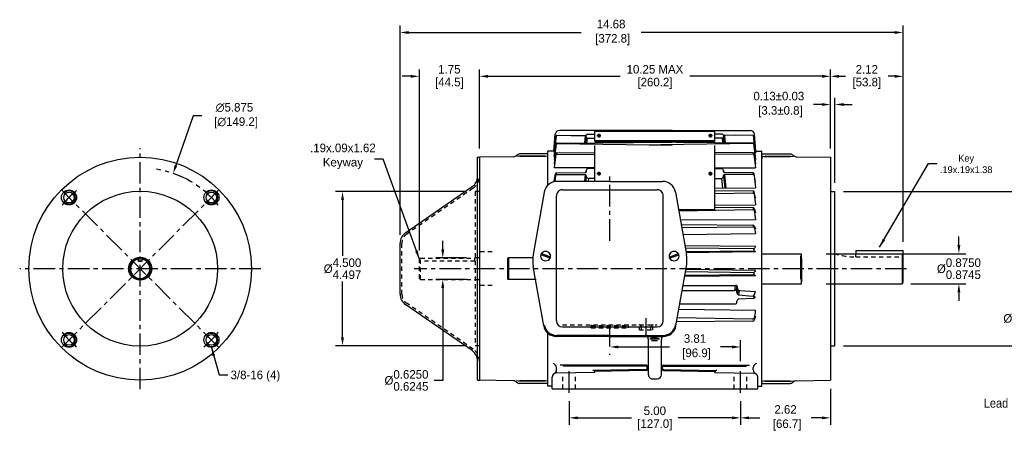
# Model space of a CAD drawing. Header units: inches. Extents: x 871 to 916.9, y 625.7 to 644.9.
# Tile 1 of 2: x 871 to 899.7, y 632.6 to 644.6. Entities that reach past the tile are written whole.
import ezdxf

# ---------------------------------------------------------------- set-up
doc = ezdxf.new("R2010")
doc.units = ezdxf.units.IN
doc.header["$LTSCALE"] = 0.5
doc.header["$MEASUREMENT"] = 0
doc.linetypes.add('CENTER', pattern=[2, 1.25, -0.25, 0.25, -0.25])
doc.linetypes.add('HIDDEN', pattern=[0.375, 0.25, -0.125])
for name, color, linetype in [('Centerline', 40, 'CENTER'), ('Dimensions', 140, 'Continuous'), ('Hidden', 102, 'HIDDEN')]:
    doc.layers.add(name, color=color, linetype=linetype)
doc.dimstyles.get("Standard").update_dxf_attribs({"dimtxt": 0.25, "dimasz": 0.25, "dimexe": 0.2, "dimexo": 0.25, "dimgap": 0.08, "dimtad": 0, "dimtih": 1, "dimtoh": 1, "dimzin": 0, "dimdsep": 46, "dimtxsty": 'Standard', "dimcen": 0, "dimadec": 0, "dimazin": 0, "dimtfac": 1, "dimtofl": 0, "dimtmove": 0, "dimatfit": 3, "dimfxl": 0, "dimtolj": 1, "dimtzin": 0, "dimarcsym": 0})

# ---------------------------------------------------------------- blocks, each defined once
blk = doc.blocks.new('*D0')
at = {"layer": 'Defpoints', "color": 0}
for p in [(875.436, 640.087), (873.514, 634.536)]:
    blk.add_point(p, dxfattribs=at)
at = {"layer": 'Dimensions', "color": 0, "lineweight": -2}
for p, q in [((876.019, 641.77), (875.518, 640.323)), ((876.269, 641.77), (876.019, 641.77))]:
    blk.add_line(p, q, dxfattribs=at)
at = {"layer": 'Dimensions', "color": 0}
blk.add_solid([(875.479, 640.337), (875.558, 640.31), (875.436, 640.087)], dxfattribs=at)
at = {"layer": 'Dimensions', "color": 0, "insert": (877.224, 641.77), "char_height": 0.25, "attachment_point": 5}
blk.add_mtext('\\A1;∅5.875\\P [∅149.2]', dxfattribs=at)
blk = doc.blocks.new('*D6')
at = {"layer": 'Defpoints', "color": 0}
for p in [(894.616, 634.06), (891.991, 633.696), (894.616, 632.962)]:
    blk.add_point(p, dxfattribs=at)
at = {"layer": 'Dimensions', "color": 0, "lineweight": -2}
for p, q in [((894.616, 633.81), (894.616, 632.762)), ((891.991, 633.446), (891.991, 632.762)), ((892.241, 632.962), (892.557, 632.962)), ((894.366, 632.962), (894.051, 632.962))]:
    blk.add_line(p, q, dxfattribs=at)
at = {"layer": 'Dimensions', "color": 0}
for points in [[(892.241, 633.004), (892.241, 632.921), (891.991, 632.962)], [(894.366, 633.004), (894.366, 632.921), (894.616, 632.962)]]:
    blk.add_solid(points, dxfattribs=at)
at = {"layer": 'Dimensions', "color": 0, "insert": (893.304, 632.962), "char_height": 0.25, "attachment_point": 5}
blk.add_mtext('\\A1;2.62\\P [66.7]', dxfattribs=at)
blk = doc.blocks.new('*D11')
at = {"layer": 'Defpoints', "color": 0}
for p in [(884.371, 642.919), (884.371, 640.562), (882.621, 637.589)]:
    blk.add_point(p, dxfattribs=at)
at = {"layer": 'Dimensions', "color": 0, "lineweight": -2}
for p, q in [((882.621, 637.839), (882.621, 643.119)), ((884.371, 640.812), (884.371, 643.119)), ((882.371, 642.919), (882.121, 642.919)), ((884.621, 642.919), (884.871, 642.919))]:
    blk.add_line(p, q, dxfattribs=at)
at = {"layer": 'Dimensions', "color": 0}
for points in [[(882.371, 642.961), (882.371, 642.877), (882.621, 642.919)], [(884.621, 642.961), (884.621, 642.877), (884.371, 642.919)]]:
    blk.add_solid(points, dxfattribs=at)
at = {"layer": 'Dimensions', "color": 0, "char_height": 0.25, "attachment_point": 5}
for s, insert in [('\\A1;1.75', (883.496, 643.124)), ('\\A1;[44.5]', (883.496, 642.714))]:
    blk.add_mtext(s, dxfattribs=dict(at, insert=insert))
blk = doc.blocks.new('*D10')
at = {"layer": 'Defpoints', "color": 0}
for p in [(884.246, 639.561), (880.378, 635.061), (884.246, 635.061)]:
    blk.add_point(p, dxfattribs=at)
at = {"layer": 'Dimensions', "color": 0, "lineweight": -2}
for p, q in [((883.996, 639.561), (880.178, 639.561)), ((880.378, 639.311), (880.378, 637.683)), ((880.378, 635.311), (880.378, 636.94)), ((883.996, 635.061), (880.178, 635.061))]:
    blk.add_line(p, q, dxfattribs=at)
at = {"layer": 'Dimensions', "color": 0}
for points in [[(880.336, 639.311), (880.42, 639.311), (880.378, 639.561)], [(880.336, 635.311), (880.42, 635.311), (880.378, 635.061)]]:
    blk.add_solid(points, dxfattribs=at)
at = {"layer": 'Dimensions', "color": 0, "insert": (880.378, 637.311), "char_height": 0.25, "attachment_point": 5}
blk.add_mtext('\\A1;%%C\\S4.500^ 4.497;', dxfattribs=at)
blk = doc.blocks.new('*D12')
at = {"layer": 'Defpoints', "color": 0}
for p in [(884.241, 637.623), (883.303, 636.998), (884.241, 636.998)]:
    blk.add_point(p, dxfattribs=at)
at = {"layer": 'Dimensions', "color": 0, "lineweight": -2}
for p, q in [((883.303, 637.873), (883.303, 638.123)), ((883.991, 637.623), (883.103, 637.623)), ((883.991, 636.998), (883.103, 636.998)), ((883.303, 636.748), (883.303, 634.055)), ((883.303, 634.055), (883.053, 634.055))]:
    blk.add_line(p, q, dxfattribs=at)
at = {"layer": 'Dimensions', "color": 0}
for points in [[(883.262, 637.873), (883.345, 637.873), (883.303, 637.623)], [(883.262, 636.748), (883.345, 636.748), (883.303, 636.998)]]:
    blk.add_solid(points, dxfattribs=at)
at = {"layer": 'Dimensions', "color": 0, "insert": (882.244, 634.055), "char_height": 0.25, "attachment_point": 5}
blk.add_mtext('\\A1;%%C\\S0.6250^ 0.6245;', dxfattribs=at)
blk = doc.blocks.new('*D19')
at = {"layer": 'Defpoints', "color": 0}
for p in [(896.736, 642.919), (894.616, 640.562), (896.736, 637.844)]:
    blk.add_point(p, dxfattribs=at)
at = {"layer": 'Dimensions', "color": 0, "lineweight": -2}
for p, q in [((894.616, 640.812), (894.616, 643.119)), ((896.736, 638.094), (896.736, 643.119)), ((894.866, 642.919), (895.055, 642.919)), ((896.486, 642.919), (896.298, 642.919))]:
    blk.add_line(p, q, dxfattribs=at)
at = {"layer": 'Dimensions', "color": 0}
for points in [[(894.866, 642.961), (894.866, 642.877), (894.616, 642.919)], [(896.486, 642.961), (896.486, 642.877), (896.736, 642.919)]]:
    blk.add_solid(points, dxfattribs=at)
at = {"layer": 'Dimensions', "color": 0, "char_height": 0.25, "attachment_point": 5}
for s, insert in [('\\A1;2.12', (895.676, 643.124)), ('\\A1;[53.8]', (895.676, 642.714))]:
    blk.add_mtext(s, dxfattribs=dict(at, insert=insert))
blk = doc.blocks.new('*D20')
at = {"layer": 'Defpoints', "color": 0}
for p in [(894.746, 642.097), (894.616, 640.562), (894.746, 639.561)]:
    blk.add_point(p, dxfattribs=at)
at = {"layer": 'Dimensions', "color": 0, "lineweight": -2}
for p, q in [((894.366, 642.097), (894.116, 642.097)), ((894.616, 640.812), (894.616, 642.297)), ((894.746, 639.811), (894.746, 642.297)), ((894.996, 642.097), (895.246, 642.097))]:
    blk.add_line(p, q, dxfattribs=at)
at = {"layer": 'Dimensions', "color": 0}
for points in [[(894.366, 642.139), (894.366, 642.056), (894.616, 642.097)], [(894.996, 642.139), (894.996, 642.056), (894.746, 642.097)]]:
    blk.add_solid(points, dxfattribs=at)
at = {"layer": 'Dimensions', "color": 0, "insert": (893.109, 642.097), "char_height": 0.25, "attachment_point": 5}
blk.add_mtext('\\A1;0.13±0.03\\P [3.3±0.8]', dxfattribs=at)
blk = doc.blocks.new('*D21')
at = {"layer": 'Defpoints', "color": 0}
for p in [(896.736, 644.197), (882.059, 638.052), (896.736, 637.844)]:
    blk.add_point(p, dxfattribs=at)
at = {"layer": 'Dimensions', "color": 0, "lineweight": -2}
for p, q in [((882.059, 638.302), (882.059, 644.397)), ((896.736, 638.094), (896.736, 644.397)), ((882.309, 644.197), (887.343, 644.197)), ((896.486, 644.197), (889.087, 644.197))]:
    blk.add_line(p, q, dxfattribs=at)
at = {"layer": 'Dimensions', "color": 0}
for points in [[(882.309, 644.239), (882.309, 644.155), (882.059, 644.197)], [(896.486, 644.239), (896.486, 644.155), (896.736, 644.197)]]:
    blk.add_solid(points, dxfattribs=at)
at = {"layer": 'Dimensions', "color": 0, "insert": (888.215, 644.197), "char_height": 0.25, "attachment_point": 5}
blk.add_mtext('\\A1;14.68\\P [372.8]', dxfattribs=at)
blk = doc.blocks.new('*D22')
at = {"layer": 'Defpoints', "color": 0}
for p in [(894.731, 637.749), (896.706, 636.874), (898.362, 636.874)]:
    blk.add_point(p, dxfattribs=at)
at = {"layer": 'Dimensions', "color": 0, "lineweight": -2}
for p, q in [((898.362, 637.999), (898.362, 638.249)), ((894.981, 637.749), (898.562, 637.749)), ((896.956, 636.874), (898.562, 636.874)), ((898.362, 636.624), (898.362, 636.374))]:
    blk.add_line(p, q, dxfattribs=at)
at = {"layer": 'Dimensions', "color": 0}
for points in [[(898.32, 637.999), (898.404, 637.999), (898.362, 637.749)], [(898.32, 636.624), (898.404, 636.624), (898.362, 636.874)]]:
    blk.add_solid(points, dxfattribs=at)
at = {"layer": 'Dimensions', "color": 0, "insert": (898.362, 637.311), "char_height": 0.25, "attachment_point": 5}
blk.add_mtext('\\A1;%%C\\S0.8750^ 0.8745;', dxfattribs=at)
blk = doc.blocks.new('*D23')
at = {"layer": 'Defpoints', "color": 0}
for p in [(894.746, 639.561), (894.746, 635.061), (900.208, 635.061)]:
    blk.add_point(p, dxfattribs=at)
at = {"layer": 'Dimensions', "color": 0, "lineweight": -2}
for p, q in [((894.996, 639.561), (900.408, 639.561)), ((900.208, 639.311), (900.208, 636.224)), ((900.208, 635.311), (900.208, 635.501)), ((894.996, 635.061), (900.408, 635.061))]:
    blk.add_line(p, q, dxfattribs=at)
at = {"layer": 'Dimensions', "color": 0}
for points in [[(900.166, 639.311), (900.249, 639.311), (900.208, 639.561)], [(900.166, 635.311), (900.249, 635.311), (900.208, 635.061)]]:
    blk.add_solid(points, dxfattribs=at)
at = {"layer": 'Dimensions', "color": 0, "insert": (900.208, 635.862), "char_height": 0.25, "attachment_point": 5}
blk.add_mtext('\\A1;%%C\\S4.500^ 4.497;', dxfattribs=at)
blk = doc.blocks.new('*D24')
at = {"layer": 'Defpoints', "color": 0}
for p in [(894.616, 642.919), (884.371, 640.562), (894.616, 640.562)]:
    blk.add_point(p, dxfattribs=at)
at = {"layer": 'Dimensions', "color": 0, "lineweight": -2}
for p, q in [((884.371, 640.812), (884.371, 643.119)), ((894.616, 640.812), (894.616, 643.119)), ((884.621, 642.919), (888.476, 642.919)), ((894.366, 642.919), (890.511, 642.919))]:
    blk.add_line(p, q, dxfattribs=at)
at = {"layer": 'Dimensions', "color": 0}
for points in [[(884.621, 642.961), (884.621, 642.877), (884.371, 642.919)], [(894.366, 642.961), (894.366, 642.877), (894.616, 642.919)]]:
    blk.add_solid(points, dxfattribs=at)
at = {"layer": 'Dimensions', "color": 0, "char_height": 0.25, "attachment_point": 5}
for s, insert in [('\\A1;10.25 MAX', (889.494, 643.124)), ('\\A1;[260.2]', (889.494, 642.714))]:
    blk.add_mtext(s, dxfattribs=dict(at, insert=insert))
blk = doc.blocks.new('*D25')
at = {"layer": 'Defpoints', "color": 0}
for p in [(886.991, 633.696), (891.991, 633.696), (891.991, 632.962)]:
    blk.add_point(p, dxfattribs=at)
at = {"layer": 'Dimensions', "color": 0, "lineweight": -2}
for p, q in [((886.991, 633.446), (886.991, 632.762)), ((891.991, 633.446), (891.991, 632.762)), ((887.241, 632.962), (888.807, 632.962)), ((891.741, 632.962), (890.176, 632.962))]:
    blk.add_line(p, q, dxfattribs=at)
at = {"layer": 'Dimensions', "color": 0}
for points in [[(887.241, 633.004), (887.241, 632.921), (886.991, 632.962)], [(891.741, 633.004), (891.741, 632.921), (891.991, 632.962)]]:
    blk.add_solid(points, dxfattribs=at)
at = {"layer": 'Dimensions', "color": 0, "char_height": 0.25, "attachment_point": 5}
for s, insert in [('\\A1;5.00', (889.491, 633.167)), ('\\A1;[127.0]', (889.491, 632.757))]:
    blk.add_mtext(s, dxfattribs=dict(at, insert=insert))
blk = doc.blocks.new('*D26')
at = {"layer": 'Defpoints', "color": 0}
for p in [(888.178, 635.047), (891.991, 635.029), (891.991, 634.369)]:
    blk.add_point(p, dxfattribs=at)
at = {"layer": 'Dimensions', "color": 0, "lineweight": -2}
for p, q in [((891.991, 634.619), (891.991, 635.229)), ((888.428, 635.029), (889.916, 635.029)), ((891.741, 635.029), (891.409, 635.029)), ((888.178, 634.797), (888.178, 634.829))]:
    blk.add_line(p, q, dxfattribs=at)
at = {"layer": 'Dimensions', "color": 0}
for points in [[(888.428, 635.071), (888.428, 634.988), (888.178, 635.029)], [(891.741, 635.071), (891.741, 634.988), (891.991, 635.029)]]:
    blk.add_solid(points, dxfattribs=at)
at = {"layer": 'Dimensions', "color": 0, "insert": (890.662, 635.029), "char_height": 0.25, "attachment_point": 5}
blk.add_mtext('\\A1;3.81\\P [96.9]', dxfattribs=at)

msp = doc.modelspace()

# ---------------------------------------------------------------- linework, layer by layer
for p, q in [((886.543, 640.73987), (886.58604, 641.23183)), ((889.99148, 641.34138), (886.70558, 641.34138)), ((887.52148, 641.22943), (887.73648, 641.22943)), ((887.73648, 641.01996), (887.73648, 641.3218)), ((887.73648, 641.3218), (891.23648, 641.3218)), ((887.86148, 641.14741), (887.86148, 641.24226)), ((888.99148, 641.34138), (892.27737, 641.34138)), ((891.11148, 641.14741), (891.11148, 641.24226)), ((891.23648, 641.01996), (891.23648, 641.3218)), ((891.46147, 641.22943), (891.24648, 641.22943)), ((892.43996, 640.73987), (892.39691, 641.23183)), ((886.55131, 640.73844), (886.61505, 641.18301)), ((886.61578, 641.18095), (886.55131, 640.67818)), ((886.55131, 640.58414), (886.60529, 640.95824)), ((886.60832, 640.93987), (886.55131, 640.49523)), ((886.62496, 640.97538), (889.99148, 640.99613)), ((886.62844, 640.95732), (889.99148, 640.91135)), ((886.63517, 641.20016), (887.46267, 641.18688)), ((886.63556, 641.19841), (887.46427, 641.20079)), ((887.46267, 641.18688), (887.43904, 640.98127)), ((887.47207, 640.98151), (887.49148, 641.15037)), ((887.50554, 640.98175), (887.52148, 641.12037)), ((887.52148, 641.12037), (887.73648, 641.12037)), ((887.73648, 641.04757), (891.23648, 641.04757)), ((887.73648, 641.01996), (891.23648, 641.01996)), ((887.80244, 641.19211), (887.9188, 641.19211)), ((892.35799, 640.97538), (888.99148, 640.99613)), ((892.35452, 640.95732), (888.99148, 640.91135)), ((891.05244, 641.19211), (891.1688, 641.19211)), ((891.46147, 641.12037), (891.24648, 641.12037)), ((891.47741, 640.98175), (891.46147, 641.12037)), ((891.51088, 640.98151), (891.49148, 641.15037)), ((892.34739, 641.19841), (891.51868, 641.20079)), ((891.84779, 641.20016), (891.51936, 641.19489)), ((891.52028, 641.18688), (891.54391, 640.98127)), ((892.36717, 641.18095), (892.43164, 640.67818)), ((892.43164, 640.73844), (892.36791, 641.18301)), ((892.37463, 640.93987), (892.43164, 640.49523)), ((892.43164, 640.58414), (892.37766, 640.95824)), ((886.36648, 640.65509), (885.54398, 640.65509)), ((886.55228, 640.74004), (886.36648, 640.73679)), ((886.36648, 639.74354), (886.36648, 640.73679)), ((886.56488, 640.67818), (886.55131, 640.67818)), ((886.591, 640.66663), (886.55131, 640.36615)), ((886.60196, 640.6453), (886.55131, 640.25032)), ((886.59487, 640.63047), (886.59282, 640.65198)), ((886.60147, 640.67089), (886.60162, 640.65198)), ((886.62023, 640.69043), (887.73648, 640.69489)), ((886.62029, 640.68545), (886.62108, 640.66017)), ((886.62174, 640.65251), (887.73648, 640.64264)), ((887.73648, 639.85775), (887.73648, 640.90081)), ((891.23648, 639.02012), (891.23648, 640.90081)), ((892.36273, 640.69043), (891.23648, 640.69496)), ((892.36121, 640.65251), (891.23648, 640.64248)), ((892.36266, 640.68545), (892.36187, 640.66017)), ((892.38099, 640.6453), (892.43164, 640.25032)), ((892.38148, 640.67089), (892.38133, 640.65198)), ((892.38808, 640.63047), (892.39013, 640.65198)), ((892.39196, 640.66663), (892.43164, 640.36615)), ((892.41807, 640.67818), (892.43164, 640.67818)), ((892.43067, 640.74004), (892.61648, 640.73679)), ((892.61648, 633.88589), (892.61648, 640.73679)), ((892.61648, 640.65509), (893.43898, 640.65509)), ((884.31848, 640.56134), (884.37148, 640.56134)), ((884.31848, 634.06134), (884.31848, 640.56134)), ((885.36827, 640.5762), (884.37148, 640.56235)), ((884.37148, 640.56235), (884.37148, 634.06134)), ((886.34826, 640.58981), (885.45081, 640.57734)), ((886.27409, 640.59878), (885.51107, 640.58818)), ((886.31021, 640.57928), (885.56152, 640.56888)), ((892.61648, 640.58637), (892.61648, 640.50234)), ((892.63469, 640.58981), (893.53214, 640.57734)), ((892.67274, 640.57928), (893.42144, 640.56888)), ((892.70887, 640.59878), (893.47188, 640.58818)), ((893.61468, 640.5762), (894.61648, 640.56228)), ((894.61648, 640.56228), (894.61648, 634.0604)), ((887.73648, 640.25032), (886.55131, 640.25032)), ((886.55523, 639.86134), (886.59153, 640.07606)), ((886.60164, 640.08272), (886.60221, 640.05505)), ((886.62026, 640.10094), (887.46193, 640.11366)), ((886.62199, 640.06205), (886.62073, 640.09021)), ((887.49148, 640.17086), (887.48644, 640.12701)), ((887.49148, 640.14365), (887.49148, 640.17321)), ((887.73648, 640.23086), (887.55148, 640.23086)), ((887.80244, 640.08306), (887.9188, 640.08306)), ((887.86148, 640.03836), (887.86148, 640.1332)), ((891.05244, 640.08306), (891.1688, 640.08306)), ((891.11148, 640.03836), (891.11148, 640.1332)), ((891.23648, 640.25032), (892.43164, 640.25032)), ((891.23648, 640.23086), (891.43148, 640.23086)), ((891.49148, 640.14365), (891.49148, 640.17321)), ((891.49148, 640.17086), (891.49652, 640.12701)), ((892.36269, 640.10094), (891.52102, 640.11366)), ((892.36097, 640.06205), (892.36222, 640.09021)), ((892.38131, 640.08272), (892.38074, 640.05505)), ((892.43164, 639.83816), (892.39142, 640.07606)), ((886.59258, 640.02693), (886.57355, 639.86134)), ((886.59215, 640.04731), (886.59183, 640.06222)), ((886.62237, 640.05338), (887.46148, 640.05338)), ((888.17797, 639.85775), (886.63806, 639.85775)), ((887.46148, 640.05338), (887.4394, 639.86134)), ((887.49148, 640.00415), (887.47506, 639.86134)), ((887.49148, 640.00415), (887.49148, 640.02338)), ((887.55148, 639.94415), (887.54196, 639.86134)), ((887.73648, 639.94415), (887.55148, 639.94415)), ((888.17797, 639.85775), (889.71789, 639.85775)), ((891.23648, 639.94415), (891.43148, 639.94415)), ((891.43148, 639.94415), (891.46442, 639.65752)), ((891.49148, 640.00415), (891.49148, 640.02338)), ((891.49148, 640.00415), (891.53124, 639.65823)), ((891.52148, 640.05338), (891.56685, 639.65861)), ((892.36058, 640.05338), (891.52148, 640.05338)), ((892.39037, 640.02693), (892.43164, 639.66788)), ((892.3908, 640.04731), (892.39112, 640.06222)), ((884.15677, 639.69952), (882.22068, 638.36067)), ((886.26383, 639.54373), (885.94316, 637.72514)), ((886.79777, 639.61134), (889.55817, 639.61134)), ((890.09211, 639.54373), (890.41278, 637.72514)), ((891.23648, 639.65507), (892.43131, 639.66788)), ((892.36282, 639.57385), (891.23648, 639.58201)), ((892.361, 639.51594), (891.23648, 639.49787)), ((892.36215, 639.55247), (892.36158, 639.53431)), ((892.38148, 639.55431), (892.38123, 639.5226)), ((892.39124, 639.48975), (892.43164, 639.17465)), ((892.39157, 639.5072), (892.3918, 639.53294)), ((892.43164, 639.36235), (892.39196, 639.55006)), ((894.61648, 639.56134), (894.74648, 639.56134)), ((894.74648, 635.06134), (894.74648, 639.56134)), ((886.61797, 637.31134), (886.61797, 639.43154)), ((889.73797, 635.79114), (889.73797, 639.43154)), ((890.18229, 639.03231), (891.23648, 639.03231)), ((890.18444, 639.02012), (891.23648, 639.02012)), ((890.18861, 638.99649), (892.36102, 639.03413)), ((891.23648, 639.15926), (892.43164, 639.17208)), ((891.23648, 639.10028), (892.36493, 639.09061)), ((892.36437, 639.08259), (892.36173, 639.04439)), ((892.38125, 639.03695), (892.38261, 639.07784)), ((892.39117, 639.00851), (892.43164, 638.73406)), ((892.39187, 639.02636), (892.39286, 639.05184)), ((892.39353, 639.0689), (892.43164, 638.93645)), ((892.43183, 638.7328), (890.23715, 638.7212)), ((890.25925, 638.59585), (892.34799, 638.57938)), ((890.27342, 638.51548), (892.33874, 638.53259)), ((892.38733, 638.51837), (892.38733, 638.55041)), ((892.39782, 638.48555), (892.43164, 638.33266)), ((892.40273, 638.54287), (892.43164, 638.47492)), ((882.05898, 636.57045), (882.05898, 638.05223)), ((890.30988, 638.30869), (892.43164, 638.33266)), ((892.43164, 637.9573), (890.36757, 637.98154)), ((890.37822, 637.92112), (892.35684, 637.89838)), ((890.39725, 637.81319), (892.37024, 637.83444)), ((890.40239, 637.78404), (892.43164, 637.80781)), ((892.38733, 637.83463), (892.38733, 637.89803)), ((892.40195, 637.82578), (892.43164, 637.80781)), ((892.43164, 637.9573), (892.40559, 637.92245)), ((895.35648, 637.84384), (896.73598, 637.84384)), ((895.35648, 637.84384), (895.35648, 637.74884)), ((896.73598, 636.90384), (896.73598, 637.84384)), ((874.42074, 637.53452), (874.42074, 637.61974)), ((874.42074, 637.53452), (874.52974, 637.53452)), ((874.52974, 637.53452), (874.52974, 637.61974)), ((885.20193, 636.99884), (885.20193, 637.62384)), ((885.21527, 636.99884), (885.21527, 637.62384)), ((885.94734, 637.62384), (885.21527, 637.62384)), ((885.2286, 637.00881), (885.2286, 637.62384)), ((886.43707, 637.61855), (886.16204, 637.71865)), ((886.44805, 637.65142), (886.17704, 637.75006)), ((889.9079, 637.65142), (890.1789, 637.75006)), ((889.91887, 637.61855), (890.19391, 637.71865)), ((892.61648, 637.74884), (893.76769, 637.74884)), ((893.75435, 637.00881), (893.75435, 637.68413)), ((893.76769, 636.87384), (893.76769, 637.74884)), ((893.78102, 636.92686), (893.78102, 637.61201)), ((896.70598, 637.73827), (894.76595, 637.73827)), ((896.73598, 637.7062), (896.70598, 637.73827)), ((896.70598, 637.73827), (896.70598, 636.87384)), ((886.24794, 635.64935), (885.94316, 637.37785)), ((886.61797, 635.79114), (886.61797, 637.31134)), ((890.108, 635.64935), (890.41278, 637.37785)), ((890.38609, 637.22648), (892.35684, 637.20383)), ((892.43164, 637.26275), (890.3967, 637.28664)), ((892.38733, 637.14008), (892.38733, 637.20348)), ((892.43164, 637.26275), (892.40559, 637.2279)), ((886.03203, 636.99884), (885.21527, 636.99884)), ((890.36185, 637.08902), (892.43164, 637.11326)), ((890.36702, 637.11832), (892.37024, 637.13989)), ((892.40195, 637.13123), (892.43164, 637.11326)), ((896.70598, 636.87384), (896.73598, 636.90384)), ((890.2895, 636.67868), (891.82733, 636.67868)), ((890.31482, 636.82228), (891.84344, 636.82228)), ((891.82733, 636.67868), (891.84384, 636.82228)), ((891.86976, 636.6611), (891.88622, 636.80435)), ((891.88733, 636.61868), (891.90305, 636.75543)), ((891.88733, 636.60539), (891.88733, 636.61868)), ((891.90331, 636.56462), (891.91855, 636.6972)), ((891.94273, 636.54556), (891.95809, 636.67914)), ((891.95782, 636.67915), (892.43164, 636.64954)), ((892.40181, 636.55653), (892.43164, 636.64954)), ((892.61648, 636.87384), (893.76769, 636.87384)), ((894.74648, 636.87384), (896.70598, 636.87384)), ((891.88733, 636.34232), (891.88733, 636.36515)), ((891.94273, 636.54556), (892.34008, 636.51503)), ((892.36049, 636.44667), (891.94422, 636.42507)), ((892.38733, 636.46418), (892.38733, 636.51781)), ((892.40416, 636.46901), (892.43164, 636.50323)), ((884.15677, 634.92317), (882.22068, 636.26202)), ((890.19259, 636.12911), (892.43164, 636.09981)), ((890.21961, 636.28232), (891.82733, 636.28232)), ((892.34409, 635.78323), (890.12832, 635.7646)), ((892.33966, 635.84312), (890.14852, 635.87916)), ((892.39943, 635.89113), (892.42673, 636.02505)), ((892.40146, 635.8274), (892.42673, 635.91979)), ((892.41774, 635.88693), (892.43164, 635.8871)), ((886.79777, 635.61134), (889.55817, 635.61134)), ((886.36648, 633.88589), (886.36648, 635.43424)), ((888.17797, 635.33534), (886.62217, 635.33534)), ((888.17797, 635.36523), (886.63279, 635.36523)), ((888.17797, 635.36523), (889.72316, 635.36523)), ((888.17797, 635.33534), (889.73377, 635.33534)), ((889.30148, 634.22154), (889.30148, 635.24975)), ((889.34701, 635.26687), (889.63057, 635.26687)), ((889.36811, 635.28544), (889.59364, 635.28544)), ((889.38526, 635.3133), (889.54352, 635.3133)), ((889.39713, 635.22045), (889.56462, 635.22045)), ((889.68148, 634.22154), (889.68148, 635.24975)), ((894.61648, 635.06134), (894.74648, 635.06134)), ((886.62147, 634.36048), (886.62147, 634.42762)), ((889.24148, 634.49595), (886.73104, 634.49595)), ((889.24148, 634.46595), (886.82051, 634.46595)), ((889.242, 634.37311), (887.68044, 634.34585)), ((889.24252, 634.34312), (887.74148, 634.31692)), ((889.27148, 634.40311), (889.27148, 634.43608)), ((889.71148, 634.40311), (889.71148, 634.43608)), ((889.74043, 634.34312), (891.24148, 634.31692)), ((889.74095, 634.37311), (891.30252, 634.34585)), ((889.74148, 634.49595), (892.25191, 634.49595)), ((889.74148, 634.46595), (892.16244, 634.46595)), ((892.36148, 634.36048), (892.36148, 634.42762)), ((884.31848, 634.06134), (884.37148, 634.06134)), ((885.36827, 634.04649), (884.36648, 634.0604)), ((886.34826, 634.03288), (885.45081, 634.04534)), ((886.27409, 634.02391), (885.51107, 634.0345)), ((886.31021, 634.0434), (885.56152, 634.0538)), ((886.49148, 633.81134), (886.49148, 634.14717)), ((887.74148, 634.28691), (886.60938, 634.26715)), ((887.74148, 634.28691), (887.74148, 634.31692)), ((889.42148, 634.10154), (889.56148, 634.10154)), ((891.24148, 634.28691), (891.24148, 634.31692)), ((891.24148, 634.28691), (892.37357, 634.26715)), ((892.49148, 633.81134), (892.49148, 634.14717)), ((892.61648, 633.96602), (892.61648, 634.12034)), ((892.63469, 634.03288), (893.53214, 634.04534)), ((892.67274, 634.0434), (893.42144, 634.0538)), ((892.70887, 634.02391), (893.47188, 634.0345)), ((893.61468, 634.04649), (894.61648, 634.0604)), ((886.36648, 633.96759), (885.54398, 633.96759)), ((886.49148, 633.88371), (886.36648, 633.88589)), ((886.49148, 633.81134), (892.49148, 633.81134)), ((892.49148, 633.88371), (892.61648, 633.88589)), ((892.61648, 633.96759), (893.43898, 633.96759))]:
    msp.add_line(p, q)
for centre, radius in [((874.47524, 637.31134), 3.2492), ((872.39811, 639.38847), 0.22), ((874.47524, 637.31134), 2.25739), ((872.39811, 639.38847), 0.155), ((876.55236, 639.38847), 0.22), ((876.55236, 639.38847), 0.155), ((874.47524, 637.31134), 0.33552), ((874.47524, 637.31134), 0.31317), ((872.39811, 635.23421), 0.22), ((872.39811, 635.23421), 0.155), ((876.55236, 635.23422), 0.22), ((876.55236, 635.23422), 0.155)]:
    msp.add_circle(centre, radius)
for centre, radius, start, end in [((886.70558, 641.22138), 0.12, 89.999981, 174.999869), ((887.47277, 641.23447), 0.03, 270.414708, 324.267641), ((887.52148, 641.19943), 0.03, 90.000004, 144.267639), ((891.46147, 641.19943), 0.03, 35.732358, 90.000004), ((891.51018, 641.23447), 0.03, 215.732475, 269.585294), ((892.27737, 641.22138), 0.12, 5.000125, 90.000016), ((886.62508, 640.95538), 0.02, 90.353193, 171.78938), ((886.62816, 640.93732), 0.02, 89.216759, 172.692402), ((886.63484, 641.18017), 0.02, 89.080023, 171.841794), ((886.63562, 641.17841), 0.02, 90.164351, 172.693765), ((887.46219, 641.15688), 0.03, 347.472948, 89.079965), ((887.52148, 641.15037), 0.03, 180.000129, 270.000001), ((891.46147, 641.15037), 0.03, 270.000001, 0), ((891.52076, 641.15688), 0.03, 90.920054, 192.527169), ((892.34734, 641.17841), 0.02, 7.30624, 89.835657), ((892.35479, 640.93732), 0.02, 7.307595, 90.783243), ((892.35787, 640.95538), 0.02, 8.210625, 89.646804), ((885.54398, 640.53509), 0.12, 89.999998, 137.842095), ((886.62035, 640.66043), 0.03, 90.228844, 168.062089), ((886.62147, 640.62251), 0.03, 89.492684, 130.57699), ((892.36148, 640.62251), 0.03, 49.423013, 90.511065), ((892.36261, 640.66043), 0.03, 11.937905, 89.769503), ((893.43898, 640.53509), 0.12, 42.157902, 90.000004), ((885.36607, 640.69618), 0.12, 270.795725, 317.842034), ((893.61689, 640.69618), 0.12, 222.157968, 269.204277), ((886.62109, 640.07096), 0.03, 91.595737, 170.403836), ((887.46148, 640.14365), 0.03, 270.865339, 0), ((887.55148, 640.17086), 0.06, 90.000004, 180.00006), ((891.43148, 640.17086), 0.06, 0, 90.000004), ((891.52148, 640.14365), 0.03, 180.00006, 269.134663), ((892.36186, 640.07096), 0.03, 9.59617, 88.404259), ((883.94348, 640.00795), 0.375, 304.664753, 359.999848), ((886.63806, 639.47775), 0.38, 90.000004, 169.999993), ((886.62237, 640.02338), 0.03, 89.999998, 173.443286), ((887.46148, 640.02338), 0.03, 0, 90.000004), ((887.55148, 640.00415), 0.06, 180.00006, 270.000001), ((889.71789, 639.47775), 0.38, 10.000001, 90.000004), ((891.43148, 640.00415), 0.06, 270.000001, 0), ((891.52148, 640.02338), 0.03, 90.000004, 180.00006), ((892.36058, 640.02338), 0.03, 6.556718, 90.000004), ((872.39811, 639.38847), 0.19, 217.277101, 140.883453), ((876.55236, 639.38847), 0.19, 217.277101, 140.883453), ((886.79777, 639.43154), 0.1798, 90.000004, 180.00002), ((889.55817, 639.43154), 0.1798, 0, 90.000004), ((892.36148, 639.48594), 0.03, 7.305297, 90.919842), ((892.3626, 639.54385), 0.03, 11.937905, 89.58563), ((892.36149, 639.00413), 0.03, 8.388327, 90.901633), ((892.36469, 639.06061), 0.03, 16.053217, 89.55375), ((882.43398, 638.05223), 0.375, 124.664859, 180.000006), ((892.33924, 638.47259), 0.06, 12.471797, 90.474516), ((892.34752, 638.51938), 0.06, 23.046677, 89.548227), ((886.28946, 637.67706), 0.13403, 84.212552, 275.787448), ((886.31649, 637.67706), 0.13403, 264.212554, 95.787468), ((890.03946, 637.67706), 0.13403, 84.212552, 275.787448), ((890.06649, 637.67706), 0.13403, 264.212554, 95.787468), ((892.35753, 637.95838), 0.06, 269.341615, 323.216722), ((892.37089, 637.77444), 0.06, 58.81508, 90.617022), ((874.47524, 637.31134), 0.28317, 101.096443, 78.903557), ((886.92797, 637.55149), 1, 169.999993, 190.000024), ((889.42797, 637.55149), 1, 350.000035, 9.999987), ((892.35753, 637.26383), 0.06, 269.341615, 323.216722), ((892.37089, 637.07989), 0.06, 58.81508, 90.617022), ((891.82733, 636.61868), 0.06, 0, 90.000004), ((891.84344, 636.76228), 0.06, 353.443225, 89.999964), ((891.96156, 636.73903), 0.06, 173.443228, 266.423828), ((882.43398, 636.57045), 0.375, 180.000006, 235.335141), ((891.82733, 636.34232), 0.06, 270.000001, 0), ((891.94733, 636.60539), 0.06, 180.00006, 265.605701), ((891.94733, 636.36515), 0.06, 92.97047, 180.00006), ((892.34467, 636.57485), 0.06, 265.605701, 342.216748), ((892.35738, 636.50659), 0.06, 272.970501, 321.229705), ((886.79777, 635.79114), 0.1798, 180.00002, 270.000001), ((889.55817, 635.79114), 0.1798, 270.000001, 0), ((892.34064, 635.90311), 0.06, 269.057715, 348.481411), ((892.34358, 635.84323), 0.06, 270.481629, 344.704301), ((886.62217, 635.71534), 0.38, 190.000024, 270.000001), ((886.63279, 635.74523), 0.38, 190.000024, 270.000001), ((889.72316, 635.74523), 0.38, 270.000001, 350.000035), ((889.73377, 635.71534), 0.38, 270.000001, 350.000035), ((872.39811, 635.23421), 0.19, 217.277101, 140.883453), ((876.55236, 635.23422), 0.19, 217.277101, 140.883453), ((889.11158, 635.24362), 0.19, 358.082694, 28.866024), ((889.87138, 635.24362), 0.19, 151.133976, 181.91748), ((883.94348, 634.61473), 0.375, 0.000003, 55.33519), ((886.50147, 634.42745), 0.12, 0, 77.83878), ((886.50147, 634.36048), 0.12, 297.27984, 0), ((887.68148, 634.28586), 0.06, 1.000891, 91.00091), ((889.24148, 634.43595), 0.06, 0, 90.000016), ((889.24148, 634.43595), 0.03, 0, 90.000016), ((889.24148, 634.40311), 0.03, 270.999984, 0), ((889.24148, 634.40311), 0.06, 270.999984, 0), ((889.74148, 634.43595), 0.06, 90.000004, 180.000129), ((889.74148, 634.40311), 0.06, 179.999539, 269.000018), ((889.74148, 634.43595), 0.03, 90.000004, 180.000129), ((889.74148, 634.40311), 0.03, 180.000089, 269.000018), ((891.30147, 634.28586), 0.06, 88.999087, 178.999108), ((892.48148, 634.42745), 0.12, 102.161222, 180.00014), ((892.48148, 634.36048), 0.12, 179.999539, 242.720163), ((885.36607, 633.92651), 0.12, 42.15796, 89.20428), ((886.61148, 634.14717), 0.12, 90.999987, 180.000089), ((889.42148, 634.22154), 0.12, 179.999991, 270.000001), ((889.56148, 634.22154), 0.12, 270.000001, 0), ((892.37148, 634.14717), 0.12, 0, 89.000009), ((893.61689, 633.92651), 0.12, 90.795722, 137.842043), ((885.54398, 634.08759), 0.12, 222.157911, 270.000001), ((893.43898, 634.08759), 0.12, 270.000001, 317.842092)]:
    msp.add_arc(centre, radius, start, end)
for points, knots in [([(887.90448, 641.19211), (887.90451, 641.19643), (887.90188, 641.2035), (887.8945, 641.21101), (887.88621, 641.21602), (887.87611, 641.21951), (887.86447, 641.2212), (887.85242, 641.22067), (887.84049, 641.21768), (887.83141, 641.21303), (887.82551, 641.20815), (887.82183, 641.20365), (887.81917, 641.19824), (887.81847, 641.19434), (887.81848, 641.19211)], [0, 0, 0, 0, 0.0952381, 0.15986395, 0.23469388, 0.32993197, 0.45578231, 0.6122449, 0.73639456, 0.82142857, 0.86734694, 0.91326531, 0.95068027, 1, 1, 1, 1]), ([(891.15448, 641.19211), (891.15451, 641.19643), (891.15188, 641.2035), (891.1445, 641.21101), (891.13621, 641.21602), (891.12611, 641.21951), (891.11447, 641.2212), (891.10242, 641.22067), (891.09049, 641.21768), (891.08141, 641.21303), (891.07551, 641.20815), (891.07183, 641.20365), (891.06917, 641.19824), (891.06847, 641.19434), (891.06848, 641.19211)], [0, 0, 0, 0, 0.0952381, 0.15986395, 0.23469388, 0.32993197, 0.45578231, 0.6122449, 0.73639456, 0.82142857, 0.86734694, 0.91326531, 0.95068027, 1, 1, 1, 1]), ([(887.81848, 641.19211), (887.81837, 641.18415), (887.82338, 641.17367), (887.83329, 641.16523), (887.84014, 641.16138), (887.84782, 641.15851), (887.8576, 641.15669), (887.86924, 641.15701), (887.88064, 641.16013), (887.88933, 641.16499), (887.89523, 641.17006), (887.89937, 641.17512), (887.90324, 641.18233), (887.90449, 641.18828), (887.90448, 641.19211)], [0, 0, 0, 0, 0.17346939, 0.24489796, 0.30612245, 0.36734694, 0.45578231, 0.57142857, 0.68367347, 0.76530612, 0.81632653, 0.86734694, 0.91496599, 1, 1, 1, 1]), ([(891.06848, 641.19211), (891.06837, 641.18415), (891.07338, 641.17367), (891.08329, 641.16523), (891.09014, 641.16138), (891.09782, 641.15851), (891.1076, 641.15669), (891.11924, 641.15701), (891.13064, 641.16013), (891.13933, 641.16499), (891.14523, 641.17006), (891.14937, 641.17512), (891.15324, 641.18233), (891.15449, 641.18828), (891.15448, 641.19211)], [0, 0, 0, 0, 0.17346939, 0.24489796, 0.30612245, 0.36734694, 0.45578231, 0.57142857, 0.68367347, 0.76530612, 0.81632653, 0.86734694, 0.91496599, 1, 1, 1, 1]), ([(887.90448, 640.08306), (887.90451, 640.08738), (887.90188, 640.09445), (887.8945, 640.10196), (887.88621, 640.10697), (887.87611, 640.11046), (887.86447, 640.11215), (887.85242, 640.11162), (887.84049, 640.10863), (887.83141, 640.10398), (887.82551, 640.0991), (887.82183, 640.0946), (887.81917, 640.08919), (887.81847, 640.08529), (887.81848, 640.08306)], [0, 0, 0, 0, 0.0952381, 0.15986395, 0.23469388, 0.32993197, 0.45578231, 0.6122449, 0.73639456, 0.82142857, 0.86734694, 0.91326531, 0.95068027, 1, 1, 1, 1]), ([(887.81848, 640.08306), (887.81837, 640.0751), (887.82338, 640.06462), (887.83329, 640.05618), (887.84014, 640.05233), (887.84782, 640.04946), (887.8576, 640.04764), (887.86924, 640.04796), (887.88064, 640.05108), (887.88933, 640.05594), (887.89523, 640.06101), (887.89937, 640.06607), (887.90324, 640.07328), (887.90449, 640.07923), (887.90448, 640.08306)], [0, 0, 0, 0, 0.17346939, 0.24489796, 0.30612245, 0.36734694, 0.45578231, 0.57142857, 0.68367347, 0.76530612, 0.81632653, 0.86734694, 0.91496599, 1, 1, 1, 1]), ([(891.15448, 640.08306), (891.15451, 640.08738), (891.15188, 640.09445), (891.1445, 640.10196), (891.13621, 640.10697), (891.12611, 640.11046), (891.11447, 640.11215), (891.10242, 640.11162), (891.09049, 640.10863), (891.08141, 640.10398), (891.07551, 640.0991), (891.07183, 640.0946), (891.06917, 640.08919), (891.06847, 640.08529), (891.06848, 640.08306)], [0, 0, 0, 0, 0.0952381, 0.15986395, 0.23469388, 0.32993197, 0.45578231, 0.6122449, 0.73639456, 0.82142857, 0.86734694, 0.91326531, 0.95068027, 1, 1, 1, 1]), ([(891.06848, 640.08306), (891.06837, 640.0751), (891.07338, 640.06462), (891.08329, 640.05618), (891.09014, 640.05233), (891.09782, 640.04946), (891.1076, 640.04764), (891.11924, 640.04796), (891.13064, 640.05108), (891.13933, 640.05594), (891.14523, 640.06101), (891.14937, 640.06607), (891.15324, 640.07328), (891.15449, 640.07923), (891.15448, 640.08306)], [0, 0, 0, 0, 0.17346939, 0.24489796, 0.30612245, 0.36734694, 0.45578231, 0.57142857, 0.68367347, 0.76530612, 0.81632653, 0.86734694, 0.91496599, 1, 1, 1, 1]), ([(892.42672, 636.02502), (892.42716, 636.02721), (892.42777, 636.03108), (892.42839, 636.0361), (892.42879, 636.0398), (892.42914, 636.04339), (892.42946, 636.04699), (892.42973, 636.05042), (892.42995, 636.05341), (892.43014, 636.05619), (892.43032, 636.05891), (892.43048, 636.06159), (892.43061, 636.06392), (892.43072, 636.06606), (892.43081, 636.06803), (892.4309, 636.06988), (892.43099, 636.07199), (892.43105, 636.07345), (892.4311, 636.07457), (892.43112, 636.07529), (892.43115, 636.07599), (892.43118, 636.07673), (892.43121, 636.07754), (892.43124, 636.07866), (892.43128, 636.07975), (892.43132, 636.08095), (892.43135, 636.08198), (892.43139, 636.08335), (892.43146, 636.08623), (892.43157, 636.08944), (892.43164, 636.09981)], [0, 0, 0, 0, 0.00874256, 0.01373831, 0.01873406, 0.0237298, 0.02997449, 0.03746811, 0.04496173, 0.05245536, 0.06244685, 0.07493622, 0.08992347, 0.10491071, 0.12489371, 0.14987245, 0.17984694, 0.23979592, 0.26977041, 0.2997449, 0.32971939, 0.36968537, 0.41964286, 0.47959184, 0.5994898, 0.65943878, 0.71938776, 0.77933673, 0.85926871, 1, 1, 1, 1]), ([(892.39036, 635.84502), (892.39025, 635.84488), (892.39002, 635.84442), (892.38952, 635.84271), (892.38882, 635.83858), (892.38822, 635.83275), (892.38775, 635.82674), (892.3876, 635.82388), (892.38747, 635.82159), (892.38742, 635.82044), (892.38738, 635.8196), (892.38736, 635.81902), (892.38733, 635.81846), (892.38731, 635.8179), (892.38728, 635.81721), (892.38726, 635.81668), (892.38724, 635.81613), (892.38722, 635.81544), (892.3872, 635.81491), (892.38719, 635.81451)], [0, 0, 0, 0, 0.00595238, 0.01190476, 0.02721088, 0.05102041, 0.08163265, 0.14285714, 0.17346939, 0.23469388, 0.26530612, 0.29591837, 0.33673469, 0.3877551, 0.44897959, 0.57142857, 0.63265306, 0.75510204, 1, 1, 1, 1]), ([(892.43164, 635.88711), (892.43162, 635.88997), (892.43161, 635.89548), (892.43118, 635.90745), (892.43047, 635.91642), (892.42954, 635.92138), (892.42874, 635.92288), (892.42815, 635.92294), (892.42748, 635.92214), (892.42701, 635.92081), (892.42672, 635.91976)], [0, 0, 0, 0, 0.35714286, 0.53571429, 0.67857143, 0.78571429, 0.84353741, 0.8877551, 0.92857143, 1, 1, 1, 1])]:
    msp.add_open_spline(points, degree=3, knots=knots)
at = {"layer": 'Centerline'}
for p, q in [((874.47524, 633.79517), (874.47524, 640.82751)), ((888.17797, 638.12715), (888.17797, 640.03455)), ((872.18598, 635.02208), (876.7645, 639.6006)), ((876.7645, 635.02208), (872.18598, 639.6006)), ((877.9914, 637.31134), (870.95907, 637.31134)), ((896.83598, 637.31134), (882.47219, 637.31134)), ((888.17797, 635.04732), (888.17797, 635.80557)), ((889.23797, 635.31356), (889.23797, 635.86676)), ((886.99148, 633.69562), (886.99148, 634.36879)), ((891.99148, 633.69562), (891.99148, 634.36879))]:
    msp.add_line(p, q, dxfattribs=at)
for start, end in [(39.14597, 80.693812), (129.14597, 140.85403), (219.146032, 230.854092), (309.14597, 320.85403)]:
    msp.add_arc((874.47524, 637.31134), 2.9375, start, end, dxfattribs=at)
at = {"layer": 'Hidden'}
for p, q in [((884.18691, 639.65592), (882.25083, 638.31707)), ((884.37148, 639.56134), (884.24648, 639.56134)), ((884.24648, 639.56134), (884.24648, 635.06134)), ((882.11198, 636.57045), (882.11198, 638.05223)), ((884.74648, 637.80364), (884.37148, 637.80364)), ((882.65112, 637.61974), (882.62112, 637.58922)), ((882.62112, 637.02804), (882.62112, 637.58922)), ((884.24086, 637.53452), (882.62112, 637.53452)), ((882.65112, 636.99804), (882.65112, 637.61974)), ((882.65112, 637.61974), (884.24086, 637.61974)), ((884.37148, 637.62304), (884.24086, 637.62304)), ((884.24086, 637.53452), (884.24086, 637.62304)), ((894.49148, 637.74884), (894.61648, 637.74884)), ((894.61648, 637.74884), (894.73086, 637.74884)), ((895.35648, 637.65384), (895.35648, 637.74884)), ((895.35648, 637.65384), (896.73598, 637.65384)), ((882.65112, 636.99804), (882.62112, 637.02804)), ((882.65112, 636.99804), (884.37148, 636.99804)), ((884.74648, 636.81904), (884.37148, 636.81904)), ((894.49148, 636.87384), (894.61648, 636.87384)), ((894.61648, 636.87384), (894.74648, 636.87384)), ((884.18691, 634.96676), (882.25083, 636.30561)), ((886.79777, 635.67114), (889.55817, 635.67114)), ((887.63107, 635.61134), (887.63107, 635.67114)), ((887.63107, 635.65114), (888.72487, 635.65114)), ((887.63107, 635.59134), (887.63107, 635.61134)), ((887.63107, 635.59134), (888.72487, 635.59134)), ((888.72487, 635.61134), (888.72487, 635.67114)), ((888.72487, 635.59134), (888.72487, 635.61134)), ((889.03917, 635.52814), (889.03917, 635.60134)), ((889.03917, 635.52814), (889.43677, 635.52814)), ((889.09897, 635.52814), (889.09897, 635.60134)), ((889.37697, 635.52814), (889.37697, 635.60134)), ((889.43677, 635.52814), (889.43677, 635.60134)), ((884.37148, 635.06134), (884.24648, 635.06134)), ((886.80898, 633.81134), (886.80898, 634.27063)), ((887.17398, 633.81134), (887.17398, 634.27701)), ((891.80898, 633.81134), (891.80898, 634.27701)), ((892.17398, 633.81134), (892.17398, 634.27063))]:
    msp.add_line(p, q, dxfattribs=at)
for centre, radius, start, end in [((883.94348, 640.00795), 0.428, 304.664753, 359.999848), ((882.43398, 638.05223), 0.322, 124.664859, 180.000006), ((895.35692, 639.76427), 2.11042, 252.743314, 270.012056), ((882.43398, 636.57045), 0.322, 180.000006, 235.335141), ((889.02917, 635.60134), 0.0698, 0, 90.000004), ((889.02917, 635.60134), 0.01, 0, 90.000004), ((889.44677, 635.60134), 0.0698, 90.000004, 180.00002), ((889.44677, 635.60134), 0.01, 90.000004, 180.00002), ((883.94348, 634.61473), 0.428, 0.000003, 55.33519)]:
    msp.add_arc(centre, radius, start, end, dxfattribs=at)

# ---------------------------------------------------------------- texts
at = {"layer": 'Dimensions', "width": 0.9}
msp.add_text(' Lead Hole', height=0.266667, dxfattribs=at).set_placement((898.99858, 633.25829))
at = {"layer": 'Dimensions'}
for s, insert, char_height, attachment_point in [('\\A1;.19x.09x1.62\\PKeyway', (880.38924, 640.21531), 0.25, 8), ('Key\\P.19x.19x1.38', (898.57496, 640.63133), 0.2, 2), ('\\A1;3/8-16 (4)', (877.11181, 634.33913), 0.25, 1)]:
    msp.add_mtext(s, dxfattribs=dict(at, insert=insert, char_height=char_height, attachment_point=attachment_point))

# ---------------------------------------------------------------- dimensions: what is measured, and where the dimension line sits
for base, p1, p2, override, picture, middle in [((896.73598, 644.1969), (882.05898, 638.05223), (896.73598, 637.84384), {"dimpost": '\\X'}, '*D21', (888.21515, 644.1969)), ((894.74648, 642.09718), (894.61648, 640.56228), (894.74648, 639.56134), {"dimgap": 0.07, "dimpost": '\\X', "dimtol": 1, "dimlim": 0, "dimtp": 0.03, "dimtm": 0.03}, '*D20', (893.10898, 642.09718)), ((891.99148, 635.02919), (888.17797, 635.04732), (891.99148, 634.36879), {"dimpost": '\\X'}, '*D26', (890.66235, 635.02919))]:
    dim = msp.add_linear_dim(base=base, p1=p1, p2=p2, dimstyle='Standard', override=override, dxfattribs=at)
    dim.commit()
    dim.dimension.update_dxf_attribs({"geometry": picture, "text_midpoint": middle, "dimtype": 160})
for base, p1, p2, picture, middle in [((884.37148, 642.91893), (882.62112, 637.58922), (884.37148, 640.56235), '*D11', (883.4963, 642.91893)), ((896.73598, 642.91893), (894.61648, 640.56228), (896.73598, 637.84384), '*D19', (895.67623, 642.91893)), ((891.99148, 632.96231), (886.99148, 633.69562), (891.99148, 633.69562), '*D25', (889.49148, 632.96231))]:
    dim = msp.add_linear_dim(base=base, p1=p1, p2=p2, dimstyle='Standard', override={"dimpost": '\\X'}, dxfattribs=at)
    dim.commit()
    dim.dimension.update_dxf_attribs({"geometry": picture, "text_midpoint": middle})
dim = msp.add_linear_dim(base=(894.61648, 642.91893), p1=(884.37148, 640.56235), p2=(894.61648, 640.56235), text='10.25 MAX\\X [260.2]', dimstyle='Standard', override={"dimpost": '\\X'}, dxfattribs=at)
dim.commit()
dim.dimension.update_dxf_attribs({"geometry": '*D24', "text_midpoint": (889.49398, 642.91893)})
dim = msp.add_diameter_dim_2p(p1=(873.51405, 634.53555), p2=(875.43642, 640.08714), dimstyle='Standard', override={"dimdec": 3, "dimpost": '\\X'}, dxfattribs=at)
dim.commit()
dim.dimension.update_dxf_attribs({"geometry": '*D0', "text_midpoint": (877.22419, 641.77012), "dimtype": 163})
dim = msp.add_linear_dim(base=(880.37802, 635.06134), p1=(884.24648, 639.56134), p2=(884.24648, 635.06134), angle=90, text='%%C<>', dimstyle='Standard', override={"dimgap": 0.08, "dimdec": 3, "dimpost": '\\X', "dimtol": 0, "dimlim": 1, "dimtm": 0.003, "dimtdec": 3}, dxfattribs=at)
dim.commit()
dim.dimension.update_dxf_attribs({"geometry": '*D10', "text_midpoint": (880.37802, 637.31134)})
for base, p1, p2, override, picture, middle in [((900.20776, 635.06134), (894.74648, 639.56134), (894.74648, 635.06134), {"dimgap": 0.07, "dimdec": 3, "dimpost": '\\X', "dimtol": 0, "dimlim": 1, "dimtm": 0.003, "dimtdec": 3}, '*D23', (900.20776, 635.86239)), ((883.30336, 636.99804), (884.24086, 637.62304), (884.24086, 636.99804), {"dimgap": 0.08, "dimdec": 4, "dimpost": '\\X', "dimtol": 0, "dimlim": 1, "dimtm": 0.0005, "dimtdec": 4}, '*D12', (882.2442, 634.05476)), ((898.3621, 636.87384), (894.73086, 637.74884), (896.70598, 636.87384), {"dimgap": 0.07, "dimdec": 4, "dimpost": '\\X', "dimtol": 0, "dimlim": 1, "dimtm": 0.0005, "dimtdec": 4}, '*D22', (898.3621, 637.31134))]:
    dim = msp.add_linear_dim(base=base, p1=p1, p2=p2, angle=90, text='%%C<>', dimstyle='Standard', override=override, dxfattribs=at)
    dim.commit()
    dim.dimension.update_dxf_attribs({"geometry": picture, "text_midpoint": middle, "dimtype": 160})
dim = msp.add_linear_dim(base=(894.61645, 632.96225), p1=(891.99148, 633.69562), p2=(894.61648, 634.0604), angle=179.998702, dimstyle='Standard', override={"dimpost": '\\X'}, dxfattribs=at)
dim.commit()
dim.dimension.update_dxf_attribs({"geometry": '*D6', "text_midpoint": (893.30393, 632.96228), "dimtype": 160})

# ---------------------------------------------------------------- leaders
at = {"layer": 'Dimensions', "annotation_type": 0, "has_hookline": 1}
for points, override, hookline_direction, text_width in [([(882.62112, 637.58922), (881.56391, 640.50649), (881.31391, 640.50649)], {"dimgap": 0.08, "dimtad": 0}, 1, 2.20833), ([(896.04623, 637.93884), (897.47732, 640.37715), (897.72732, 640.37715)], {"dimgap": 0.07, "dimtad": 0}, 0, 1.73333), ([(876.55236, 635.01422), (876.78181, 634.21413), (877.03181, 634.21413)], {"dimgap": 0.08, "dimtad": 0}, 0, 2.16667)]:
    msp.add_leader(points, dimstyle='Standard', override=override, dxfattribs=dict(at, hookline_direction=hookline_direction, text_width=text_width))

doc.saveas('drawing.dxf')
